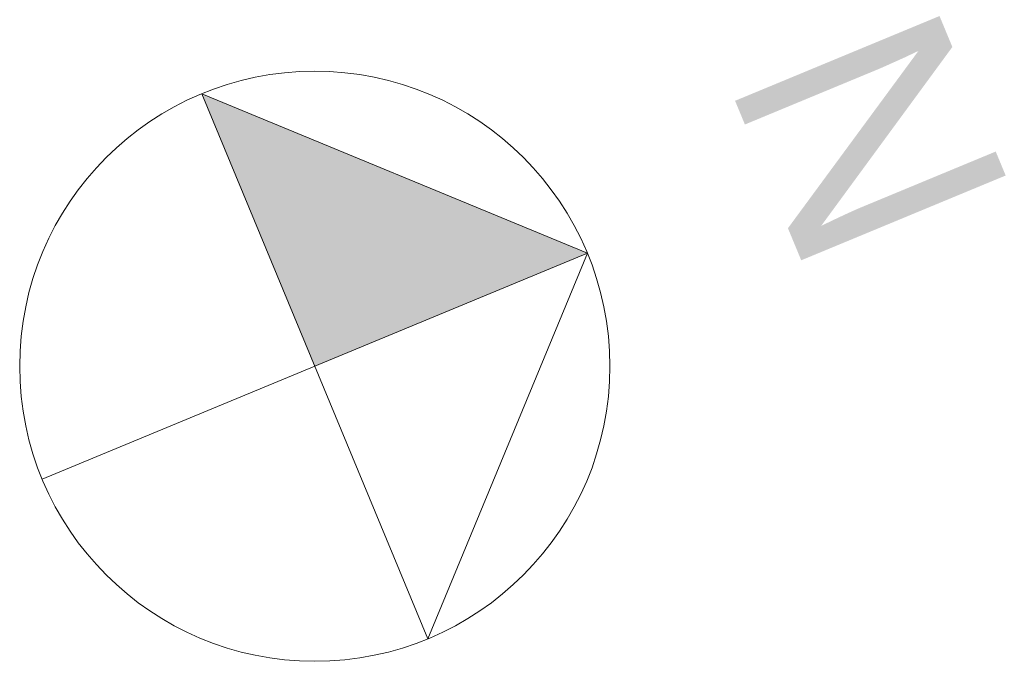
# Model space of a CAD drawing. Extents: x -45086 to 279774, y -60645 to -24658.
# Tile 28 of 35: x 2131 to 5468, y -32306 to -30131. Entities that reach past the tile are written whole.
import ezdxf
from ezdxf.enums import TextEntityAlignment as Align

# ---------------------------------------------------------------- set-up
doc = ezdxf.new("R2010")
doc.units = 0
doc.header["$LTSCALE"] = 0.1
doc.header["$MEASUREMENT"] = 0
doc.layers.add('Voirie nouvelle', color=7, linetype='Continuous', lineweight=9)
doc.styles.add('STYLE_GENERE_1', font='arial.ttf')

# ---------------------------------------------------------------- blocks, each defined once
blk = doc.blocks.new('Nord 12_1', base_point=(3131.4, -31305.5))
at = {"layer": 'Voirie nouvelle', "linetype": 'Continuous', "lineweight": 20}
blk.add_hatch(color=59, dxfattribs=at).paths.add_polyline_path([(3131.4, -31305.5), (4055.1, -30922.4), (2748.3, -30381.8)], flags=0)
at = {"layer": 'Voirie nouvelle', "color": 59, "linetype": 'Continuous', "lineweight": 20}
for p, q in [((3514.5, -32229.2), (2748.3, -30381.8)), ((2748.3, -30381.8), (4055.1, -30922.4)), ((4055.1, -30922.4), (2207.7, -31688.7)), ((4055.1, -30922.4), (3514.5, -32229.2))]:
    blk.add_line(p, q, dxfattribs=at)
blk.add_circle((3131.4, -31305.5), 1000, dxfattribs=at)
at = {"layer": 'Voirie nouvelle', "color": 59, "linetype": 'Continuous', "lineweight": 20, "style": 'STYLE_GENERE_1'}
blk.add_attdef('txt', text='', height=750, rotation=-67.4733, dxfattribs=at).set_placement((4314.7, -30412.7), align=Align.BOTTOM_LEFT)

msp = doc.modelspace()

# ---------------------------------------------------------------- block references
at = {"layer": 'Voirie nouvelle', "color": 7, "linetype": 'Continuous', "lineweight": 20}
msp.add_blockref('Nord 12_1', (3131.417, -31305.543), dxfattribs=at).add_auto_attribs({'txt': 'N'})

doc.saveas('drawing.dxf')
